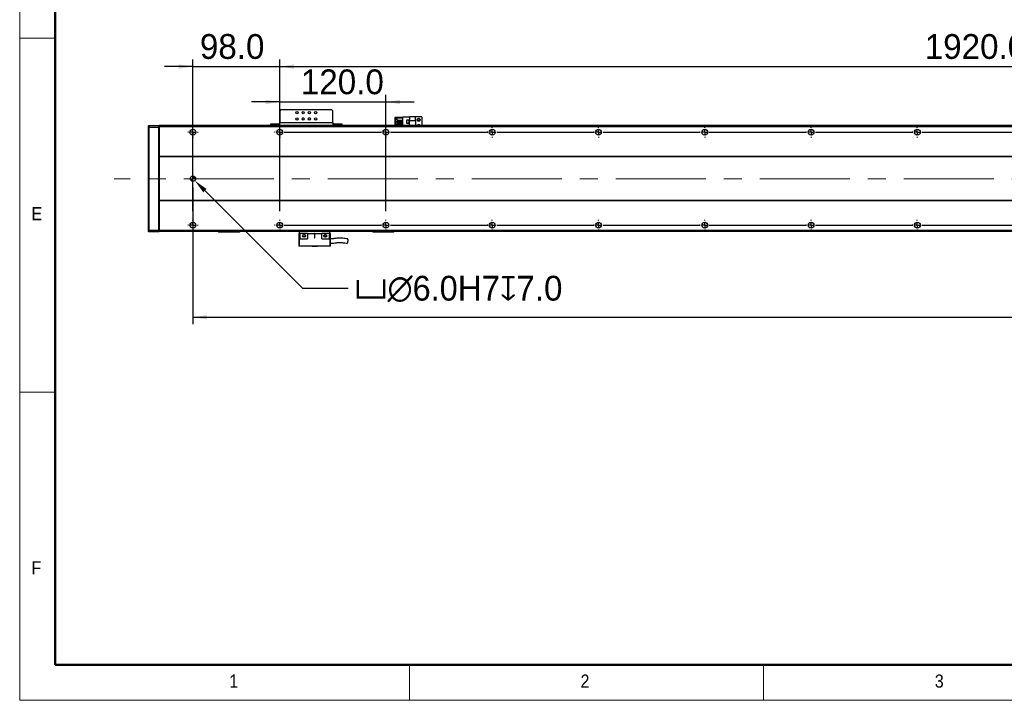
# Model space of a CAD drawing. Header units: millimetres. Extents: x 40 to 3320, y 40 to 2336.
# Tile 1 of 9: x 40 to 1152, y 40 to 809. Entities that reach past the tile are written whole.
import ezdxf

# ---------------------------------------------------------------- set-up
doc = ezdxf.new("R2010")
doc.units = ezdxf.units.MM
doc.header["$LTSCALE"] = 8
doc.header["$PDSIZE"] = -1
doc.linetypes.add('CENTERX2', pattern=[20.32, 12.7, -2.54, 2.54, -2.54])
doc.layers.add('DIMNS', color=7, linetype='Continuous')
doc.styles.add('SLDTEXTSTYLE1', font='Gothic.ttf', dxfattribs={"width": 0.913})
doc.styles.add('SLDTEXTSTYLE8', font='txt')
doc.dimstyles.new('SLDDIMSTYLE0', dxfattribs={"dimtxt": 28, "dimasz": 16, "dimexe": 0, "dimexo": 0.0625, "dimgap": 7, "dimtad": 2, "dimdec": 1, "dimrnd": 1e-09, "dimzin": 4, "dimdsep": 46, "dimtxsty": 'SLDTEXTSTYLE8', "dimsah": 1, "dimcen": 0.09, "dimadec": 0, "dimazin": 1, "dimtfac": 1, "dimtdec": 1, "dimtofl": 0, "dimtmove": 0, "dimatfit": 3, "dimfxl": 0, "dimfrac": 2, "dimtolj": 1, "dimtzin": 12, "dimarcsym": 0})
doc.dimstyles.new('SLDDIMSTYLE1', dxfattribs={"dimtxt": 28, "dimasz": 16, "dimexe": 0, "dimexo": 0.0625, "dimgap": 7, "dimtad": 2, "dimdec": 1, "dimrnd": 1e-09, "dimzin": 4, "dimdsep": 46, "dimtxsty": 'SLDTEXTSTYLE8', "dimsah": 1, "dimcen": 0.09, "dimadec": 0, "dimazin": 1, "dimtfac": 1, "dimtdec": 1, "dimtmove": 0, "dimatfit": 0, "dimfxl": 0, "dimfrac": 2, "dimtolj": 1, "dimtzin": 12, "dimarcsym": 0})
doc.dimstyles.new('SLDDIMSTYLE4', dxfattribs={"dimtxt": 28, "dimasz": 16, "dimexe": 0, "dimexo": 0.0625, "dimgap": 7, "dimtad": 0, "dimtih": 1, "dimtoh": 1, "dimdec": 1, "dimrnd": 1e-09, "dimzin": 4, "dimdsep": 46, "dimtxsty": 'SLDTEXTSTYLE8', "dimsah": 1, "dimcen": 0, "dimadec": 0, "dimazin": 1, "dimtfac": 1, "dimtdec": 1, "dimtofl": 0, "dimtmove": 0, "dimatfit": 3, "dimfxl": 0, "dimfrac": 2, "dimtolj": 1, "dimtzin": 12, "dimarcsym": 0})

# ---------------------------------------------------------------- blocks, each defined once
blk = doc.blocks.new('_D_13')
at = {"layer": 'DIMNS'}
for p, q in [((235.6, 619.2), (235.6, 464.8)), ((2351.6, 613.6), (2351.6, 464.8)), ((235.6, 472.8), (2351.6, 472.8))]:
    blk.add_line(p, q, dxfattribs=at)
for points in [[(235.6, 472.8), (251.6, 470.4), (251.6, 475.2)], [(2351.6, 472.8), (2335.6, 475.2), (2335.6, 470.4)]]:
    blk.add_solid(points, dxfattribs=at)
at = {"layer": 'DIMNS', "insert": (1252.3, 509.6), "char_height": 28, "attachment_point": 1, "style": 'SLDTEXTSTYLE8'}
blk.add_mtext('2116.0', dxfattribs=at)
blk = doc.blocks.new('_D_15')
at = {"layer": 'Defpoints', "color": 0}
for p in [(233.5, 631.5), (237.7, 627.2)]:
    blk.add_point(p, dxfattribs=at)
at = {"layer": 'DIMNS', "color": 0, "lineweight": -2}
for p, q in [((359.9, 505.1), (249, 615.9)), ((411, 505.1), (359.9, 505.1))]:
    blk.add_line(p, q, dxfattribs=at)
at = {"layer": 'DIMNS', "color": 0}
blk.add_solid([(250.9, 617.8), (247.2, 614), (237.7, 627.2)], dxfattribs=at)
at = {"layer": 'DIMNS', "color": 0, "insert": (418, 519.6), "char_height": 28, "attachment_point": 1, "style": 'SLDTEXTSTYLE8'}
blk.add_mtext('\\A1;{\\fGDT|b0|i0|c134|p2;v\\fMS PGothic|b0|i0|c128|p34;∅6.0}H7{\\fGDT|b0|i0|c134|p2;x}7.0', dxfattribs=at)
blk = doc.blocks.new('_D_18')
at = {"layer": 'DIMNS'}
for p, q in [((333.6, 692), (333.6, 764)), ((2253.6, 692), (2253.6, 764)), ((333.6, 756), (2253.6, 756))]:
    blk.add_line(p, q, dxfattribs=at)
for points in [[(333.6, 756), (349.6, 753.6), (349.6, 758.4)], [(2253.6, 756), (2237.6, 758.4), (2237.6, 753.6)]]:
    blk.add_solid(points, dxfattribs=at)
at = {"layer": 'DIMNS', "char_height": 28, "attachment_point": 1, "style": 'SLDTEXTSTYLE8'}
for s, insert in [('1920.0', (1062, 792.7)), ('=16×120.0(PITCH)', (1171.4, 792.7))]:
    blk.add_mtext(s, dxfattribs=dict(at, insert=insert))
blk = doc.blocks.new('_D_19')
at = {"layer": 'DIMNS'}
for p, q in [((235.6, 592.8), (235.6, 764)), ((333.6, 592.8), (333.6, 764)), ((235.6, 756), (203.6, 756)), ((235.6, 756), (333.6, 756)), ((333.6, 756), (365.6, 756))]:
    blk.add_line(p, q, dxfattribs=at)
for points in [[(235.6, 756), (219.6, 758.4), (219.6, 753.6)], [(333.6, 756), (349.6, 753.6), (349.6, 758.4)]]:
    blk.add_solid(points, dxfattribs=at)
at = {"layer": 'DIMNS', "insert": (243.5, 792.7), "char_height": 28, "attachment_point": 1, "style": 'SLDTEXTSTYLE8'}
blk.add_mtext('98.0', dxfattribs=at)
blk = doc.blocks.new('_D_21')
at = {"layer": 'DIMNS'}
for p, q in [((333.6, 592.8), (333.6, 724)), ((453.6, 592.8), (453.6, 724)), ((333.6, 716), (301.6, 716)), ((333.6, 716), (453.6, 716)), ((453.6, 716), (485.6, 716))]:
    blk.add_line(p, q, dxfattribs=at)
for points in [[(333.6, 716), (317.6, 718.4), (317.6, 713.6)], [(453.6, 716), (469.6, 713.6), (469.6, 718.4)]]:
    blk.add_solid(points, dxfattribs=at)
at = {"layer": 'DIMNS', "insert": (357.5, 752.8), "char_height": 28, "attachment_point": 1, "style": 'SLDTEXTSTYLE8'}
blk.add_mtext('120.0', dxfattribs=at)
blk = doc.blocks.new('SW_CENTERMARKSYMBOL_1')
at = {"layer": 'DIMNS', "color": 0}
for p, q in [((-5.08, 105), (-5.84, 105)), ((0, 105), (-2.54, 105)), ((0, 110.08), (0, 110.84)), ((0, 105), (0, 107.54)), ((0, 105), (0, 102.46)), ((0, 105), (2.54, 105)), ((5.08, 105), (5.84, 105)), ((332.92, 105), (332.16, 105)), ((338, 105), (335.46, 105)), ((338, 110.08), (338, 110.84)), ((338, 105), (338, 107.54)), ((338, 105), (338, 102.46)), ((338, 105), (340.54, 105)), ((343.08, 105), (343.84, 105)), ((0, 99.92), (0, 99.16)), ((338, 99.92), (338, 99.16)), ((-5.08, 0), (-5.84, 0)), ((0, 0), (-2.54, 0)), ((0, 5.08), (0, 5.84)), ((0, 0), (0, 2.54)), ((0, 0), (0, -2.54)), ((0, 0), (2.54, 0)), ((5.08, 0), (5.84, 0)), ((0, -5.08), (0, -5.84))]:
    blk.add_line(p, q, dxfattribs=at)
blk = doc.blocks.new('SW_CENTERMARKSYMBOL_2')
at = {"layer": 'DIMNS', "color": 0}
for p, q in [((-125.08, 0), (-125.84, 0)), ((-120, 0), (-122.54, 0)), ((-120, 0), (-122.54, 0)), ((-120, 5.08), (-120, 5.84)), ((-120, 0), (-120, 2.54)), ((-120, 0), (-120, 2.54)), ((-120, 0), (-120, -2.54)), ((-120, 0), (-117.46, 0)), ((-120, 0), (-120, -2.54)), ((-120, 0), (-117.46, 0)), ((-114.92, 0), (-114.16, 0)), ((-114.92, 0), (-5.08, 0)), ((-5.08, 0), (-5.84, 0)), ((0, 0), (-2.54, 0)), ((0, 0), (-2.54, 0)), ((0, 0), (-2.54, 0)), ((0, 5.08), (0, 5.84)), ((0, 0), (0, 2.54)), ((0, 0), (0, 2.54)), ((0, 0), (0, 2.54)), ((0, 0), (0, -2.54)), ((0, 0), (2.54, 0)), ((0, 0), (0, -2.54)), ((0, 0), (2.54, 0)), ((0, 0), (0, -2.54)), ((0, 0), (2.54, 0)), ((5.08, 0), (5.84, 0)), ((5.08, 0), (114.92, 0)), ((114.92, 0), (114.16, 0)), ((120, 0), (117.46, 0)), ((120, 0), (117.46, 0)), ((120, 0), (117.46, 0)), ((120, 0), (117.46, 0)), ((120, 5.08), (120, 5.84)), ((120, 0), (120, 2.54)), ((120, 0), (120, 2.54)), ((120, 0), (120, 2.54)), ((120, 0), (120, 2.54)), ((120, 0), (120, -2.54)), ((120, 0), (122.54, 0)), ((120, 0), (120, -2.54)), ((120, 0), (122.54, 0)), ((120, 0), (120, -2.54)), ((120, 0), (122.54, 0)), ((120, 0), (120, -2.54)), ((120, 0), (122.54, 0)), ((125.08, 0), (125.84, 0)), ((125.08, 0), (234.92, 0)), ((234.92, 0), (234.16, 0)), ((240, 0), (237.46, 0)), ((240, 0), (237.46, 0)), ((240, 0), (237.46, 0)), ((240, 0), (237.46, 0)), ((240, 0), (237.46, 0)), ((240, 5.08), (240, 5.84)), ((240, 0), (240, 2.54)), ((240, 0), (240, 2.54)), ((240, 0), (240, 2.54)), ((240, 0), (240, 2.54)), ((240, 0), (240, 2.54)), ((240, 0), (240, -2.54)), ((240, 0), (242.54, 0)), ((240, 0), (240, -2.54)), ((240, 0), (242.54, 0)), ((240, 0), (240, -2.54)), ((240, 0), (242.54, 0)), ((240, 0), (240, -2.54)), ((240, 0), (242.54, 0)), ((240, 0), (240, -2.54)), ((240, 0), (242.54, 0)), ((245.08, 0), (245.84, 0)), ((245.08, 0), (354.92, 0)), ((354.92, 0), (354.16, 0)), ((360, 0), (357.46, 0)), ((360, 0), (357.46, 0)), ((360, 0), (357.46, 0)), ((360, 0), (357.46, 0)), ((360, 0), (357.46, 0)), ((360, 0), (357.46, 0)), ((360, 5.08), (360, 5.84)), ((360, 0), (360, 2.54)), ((360, 0), (360, 2.54)), ((360, 0), (360, 2.54)), ((360, 0), (360, 2.54)), ((360, 0), (360, 2.54)), ((360, 0), (360, 2.54)), ((360, 0), (360, -2.54)), ((360, 0), (362.54, 0)), ((360, 0), (360, -2.54)), ((360, 0), (362.54, 0)), ((360, 0), (360, -2.54)), ((360, 0), (362.54, 0)), ((360, 0), (360, -2.54)), ((360, 0), (362.54, 0)), ((360, 0), (360, -2.54)), ((360, 0), (362.54, 0)), ((360, 0), (360, -2.54)), ((360, 0), (362.54, 0)), ((365.08, 0), (365.84, 0)), ((365.08, 0), (474.92, 0)), ((474.92, 0), (474.16, 0)), ((480, 0), (477.46, 0)), ((480, 0), (477.46, 0)), ((480, 0), (477.46, 0)), ((480, 0), (477.46, 0)), ((480, 0), (477.46, 0)), ((480, 0), (477.46, 0)), ((480, 0), (477.46, 0)), ((480, 5.08), (480, 5.84)), ((480, 0), (480, 2.54)), ((480, 0), (480, 2.54)), ((480, 0), (480, 2.54)), ((480, 0), (480, 2.54)), ((480, 0), (480, 2.54)), ((480, 0), (480, 2.54)), ((480, 0), (480, 2.54)), ((480, 0), (480, -2.54)), ((480, 0), (482.54, 0)), ((480, 0), (480, -2.54)), ((480, 0), (482.54, 0)), ((480, 0), (480, -2.54)), ((480, 0), (482.54, 0)), ((480, 0), (480, -2.54)), ((480, 0), (482.54, 0)), ((480, 0), (480, -2.54)), ((480, 0), (482.54, 0)), ((480, 0), (480, -2.54)), ((480, 0), (482.54, 0)), ((480, 0), (480, -2.54)), ((480, 0), (482.54, 0)), ((485.08, 0), (485.84, 0)), ((485.08, 0), (594.92, 0)), ((-120, -5.08), (-120, -5.84)), ((0, -5.08), (0, -5.84)), ((120, -5.08), (120, -5.84)), ((240, -5.08), (240, -5.84)), ((360, -5.08), (360, -5.84)), ((480, -5.08), (480, -5.84))]:
    blk.add_line(p, q, dxfattribs=at)
blk = doc.blocks.new('SW_CENTERMARKSYMBOL_3')
at = {"layer": 'DIMNS', "color": 0}
for p, q in [((-245.08, 0), (-245.84, 0)), ((-240, 0), (-242.54, 0)), ((-240, 0), (-242.54, 0)), ((-240, 5.08), (-240, 5.84)), ((-240, 0), (-240, 2.54)), ((-240, 0), (-240, 2.54)), ((-240, 0), (-240, -2.54)), ((-240, 0), (-237.46, 0)), ((-240, 0), (-240, -2.54)), ((-240, 0), (-237.46, 0)), ((-234.92, 0), (-234.16, 0)), ((-234.92, 0), (-125.08, 0)), ((-125.08, 0), (-125.84, 0)), ((-120, 0), (-122.54, 0)), ((-120, 0), (-122.54, 0)), ((-120, 0), (-122.54, 0)), ((-120, 5.08), (-120, 5.84)), ((-120, 0), (-120, 2.54)), ((-120, 0), (-120, 2.54)), ((-120, 0), (-120, 2.54)), ((-120, 0), (-120, -2.54)), ((-120, 0), (-117.46, 0)), ((-120, 0), (-120, -2.54)), ((-120, 0), (-117.46, 0)), ((-120, 0), (-120, -2.54)), ((-120, 0), (-117.46, 0)), ((-114.92, 0), (-114.16, 0)), ((-114.92, 0), (-5.08, 0)), ((-5.08, 0), (-5.84, 0)), ((0, 0), (-2.54, 0)), ((0, 0), (-2.54, 0)), ((0, 0), (-2.54, 0)), ((0, 0), (-2.54, 0)), ((0, 5.08), (0, 5.84)), ((0, 0), (0, 2.54)), ((0, 0), (0, 2.54)), ((0, 0), (0, 2.54)), ((0, 0), (0, 2.54)), ((0, 0), (0, -2.54)), ((0, 0), (2.54, 0)), ((0, 0), (0, -2.54)), ((0, 0), (2.54, 0)), ((0, 0), (0, -2.54)), ((0, 0), (2.54, 0)), ((0, 0), (0, -2.54)), ((0, 0), (2.54, 0)), ((5.08, 0), (5.84, 0)), ((5.08, 0), (114.92, 0)), ((114.92, 0), (114.16, 0)), ((120, 0), (117.46, 0)), ((120, 0), (117.46, 0)), ((120, 0), (117.46, 0)), ((120, 0), (117.46, 0)), ((120, 0), (117.46, 0)), ((120, 5.08), (120, 5.84)), ((120, 0), (120, 2.54)), ((120, 0), (120, 2.54)), ((120, 0), (120, 2.54)), ((120, 0), (120, 2.54)), ((120, 0), (120, 2.54)), ((120, 0), (120, -2.54)), ((120, 0), (122.54, 0)), ((120, 0), (120, -2.54)), ((120, 0), (122.54, 0)), ((120, 0), (120, -2.54)), ((120, 0), (122.54, 0)), ((120, 0), (120, -2.54)), ((120, 0), (122.54, 0)), ((120, 0), (120, -2.54)), ((120, 0), (122.54, 0)), ((125.08, 0), (125.84, 0)), ((125.08, 0), (234.92, 0)), ((234.92, 0), (234.16, 0)), ((240, 0), (237.46, 0)), ((240, 0), (237.46, 0)), ((240, 0), (237.46, 0)), ((240, 0), (237.46, 0)), ((240, 0), (237.46, 0)), ((240, 0), (237.46, 0)), ((240, 5.08), (240, 5.84)), ((240, 0), (240, 2.54)), ((240, 0), (240, 2.54)), ((240, 0), (240, 2.54)), ((240, 0), (240, 2.54)), ((240, 0), (240, 2.54)), ((240, 0), (240, 2.54)), ((240, 0), (240, -2.54)), ((240, 0), (242.54, 0)), ((240, 0), (240, -2.54)), ((240, 0), (242.54, 0)), ((240, 0), (240, -2.54)), ((240, 0), (242.54, 0)), ((240, 0), (240, -2.54)), ((240, 0), (242.54, 0)), ((240, 0), (240, -2.54)), ((240, 0), (242.54, 0)), ((240, 0), (240, -2.54)), ((240, 0), (242.54, 0)), ((245.08, 0), (245.84, 0)), ((245.08, 0), (354.92, 0)), ((354.92, 0), (354.16, 0)), ((360, 0), (357.46, 0)), ((360, 0), (357.46, 0)), ((360, 0), (357.46, 0)), ((360, 0), (357.46, 0)), ((360, 0), (357.46, 0)), ((360, 0), (357.46, 0)), ((360, 0), (357.46, 0)), ((360, 5.08), (360, 5.84)), ((360, 0), (360, 2.54)), ((360, 0), (360, 2.54)), ((360, 0), (360, 2.54)), ((360, 0), (360, 2.54)), ((360, 0), (360, 2.54)), ((360, 0), (360, 2.54)), ((360, 0), (360, 2.54)), ((360, 0), (360, -2.54)), ((360, 0), (362.54, 0)), ((360, 0), (360, -2.54)), ((360, 0), (362.54, 0)), ((360, 0), (360, -2.54)), ((360, 0), (362.54, 0)), ((360, 0), (360, -2.54)), ((360, 0), (362.54, 0)), ((360, 0), (360, -2.54)), ((360, 0), (362.54, 0)), ((360, 0), (360, -2.54)), ((360, 0), (362.54, 0)), ((360, 0), (360, -2.54)), ((360, 0), (362.54, 0)), ((365.08, 0), (365.84, 0)), ((365.08, 0), (474.92, 0)), ((-240, -5.08), (-240, -5.84)), ((-120, -5.08), (-120, -5.84)), ((0, -5.08), (0, -5.84)), ((120, -5.08), (120, -5.84)), ((240, -5.08), (240, -5.84)), ((360, -5.08), (360, -5.84))]:
    blk.add_line(p, q, dxfattribs=at)
blk = doc.blocks.new('SW_CENTERMARKSYMBOL_6')
at = {"layer": 'DIMNS', "color": 0}
for p, q in [((-1925.08, 0), (-1925.84, 0)), ((-1920, 0), (-1922.54, 0)), ((-1920, 5.08), (-1920, 5.84)), ((-1920, 0), (-1920, 2.54)), ((-1920, 0), (-1920, -2.54)), ((-1920, 0), (-1917.46, 0)), ((-1914.92, 0), (-1805.08, 0)), ((-1805.08, 0), (-1805.84, 0)), ((-1800, 0), (-1802.54, 0)), ((-1800, 0), (-1802.54, 0)), ((-1800, 5.08), (-1800, 5.84)), ((-1800, 0), (-1800, 2.54)), ((-1800, 0), (-1800, 2.54)), ((-1800, 0), (-1800, -2.54)), ((-1800, 0), (-1797.46, 0)), ((-1800, 0), (-1800, -2.54)), ((-1800, 0), (-1797.46, 0)), ((-1794.92, 0), (-1794.16, 0)), ((-1794.92, 0), (-1685.08, 0)), ((-1685.08, 0), (-1685.84, 0)), ((-1680, 0), (-1682.54, 0)), ((-1680, 0), (-1682.54, 0)), ((-1680, 0), (-1682.54, 0)), ((-1680, 5.08), (-1680, 5.84)), ((-1680, 0), (-1680, 2.54)), ((-1680, 0), (-1680, 2.54)), ((-1680, 0), (-1680, 2.54)), ((-1680, 0), (-1680, -2.54)), ((-1680, 0), (-1677.46, 0)), ((-1680, 0), (-1680, -2.54)), ((-1680, 0), (-1677.46, 0)), ((-1680, 0), (-1680, -2.54)), ((-1680, 0), (-1677.46, 0)), ((-1674.92, 0), (-1674.16, 0)), ((-1674.92, 0), (-1565.08, 0)), ((-1565.08, 0), (-1565.84, 0)), ((-1560, 0), (-1562.54, 0)), ((-1560, 0), (-1562.54, 0)), ((-1560, 0), (-1562.54, 0)), ((-1560, 0), (-1562.54, 0)), ((-1560, 5.08), (-1560, 5.84)), ((-1560, 0), (-1560, 2.54)), ((-1560, 0), (-1560, 2.54)), ((-1560, 0), (-1560, 2.54)), ((-1560, 0), (-1560, 2.54)), ((-1560, 0), (-1560, -2.54)), ((-1560, 0), (-1557.46, 0)), ((-1560, 0), (-1560, -2.54)), ((-1560, 0), (-1557.46, 0)), ((-1560, 0), (-1560, -2.54)), ((-1560, 0), (-1557.46, 0)), ((-1560, 0), (-1560, -2.54)), ((-1560, 0), (-1557.46, 0)), ((-1554.92, 0), (-1554.16, 0)), ((-1554.92, 0), (-1445.08, 0)), ((-1445.08, 0), (-1445.84, 0)), ((-1440, 0), (-1442.54, 0)), ((-1440, 0), (-1442.54, 0)), ((-1440, 0), (-1442.54, 0)), ((-1440, 0), (-1442.54, 0)), ((-1440, 0), (-1442.54, 0)), ((-1440, 5.08), (-1440, 5.84)), ((-1440, 0), (-1440, 2.54)), ((-1440, 0), (-1440, 2.54)), ((-1440, 0), (-1440, 2.54)), ((-1440, 0), (-1440, 2.54)), ((-1440, 0), (-1440, 2.54)), ((-1440, 0), (-1440, -2.54)), ((-1440, 0), (-1437.46, 0)), ((-1440, 0), (-1440, -2.54)), ((-1440, 0), (-1437.46, 0)), ((-1440, 0), (-1440, -2.54)), ((-1440, 0), (-1437.46, 0)), ((-1440, 0), (-1440, -2.54)), ((-1440, 0), (-1437.46, 0)), ((-1440, 0), (-1440, -2.54)), ((-1440, 0), (-1437.46, 0)), ((-1434.92, 0), (-1434.16, 0)), ((-1434.92, 0), (-1325.08, 0)), ((-1325.08, 0), (-1325.84, 0)), ((-1320, 0), (-1322.54, 0)), ((-1320, 0), (-1322.54, 0)), ((-1320, 0), (-1322.54, 0)), ((-1320, 0), (-1322.54, 0)), ((-1320, 0), (-1322.54, 0)), ((-1320, 0), (-1322.54, 0)), ((-1320, 5.08), (-1320, 5.84)), ((-1320, 0), (-1320, 2.54)), ((-1320, 0), (-1320, 2.54)), ((-1320, 0), (-1320, 2.54)), ((-1320, 0), (-1320, 2.54)), ((-1320, 0), (-1320, 2.54)), ((-1320, 0), (-1320, 2.54)), ((-1320, 0), (-1320, -2.54)), ((-1320, 0), (-1317.46, 0)), ((-1320, 0), (-1320, -2.54)), ((-1320, 0), (-1317.46, 0)), ((-1320, 0), (-1320, -2.54)), ((-1320, 0), (-1317.46, 0)), ((-1320, 0), (-1320, -2.54)), ((-1320, 0), (-1317.46, 0)), ((-1320, 0), (-1320, -2.54)), ((-1320, 0), (-1317.46, 0)), ((-1320, 0), (-1320, -2.54)), ((-1320, 0), (-1317.46, 0)), ((-1314.92, 0), (-1314.16, 0)), ((-1314.92, 0), (-1205.08, 0)), ((-1205.08, 0), (-1205.84, 0)), ((-1200, 0), (-1202.54, 0)), ((-1200, 0), (-1202.54, 0)), ((-1200, 0), (-1202.54, 0)), ((-1200, 0), (-1202.54, 0)), ((-1200, 0), (-1202.54, 0)), ((-1200, 0), (-1202.54, 0)), ((-1200, 0), (-1202.54, 0)), ((-1200, 5.08), (-1200, 5.84)), ((-1200, 0), (-1200, 2.54)), ((-1200, 0), (-1200, 2.54)), ((-1200, 0), (-1200, 2.54)), ((-1200, 0), (-1200, 2.54)), ((-1200, 0), (-1200, 2.54)), ((-1200, 0), (-1200, 2.54)), ((-1200, 0), (-1200, 2.54)), ((-1200, 0), (-1200, -2.54)), ((-1200, 0), (-1197.46, 0)), ((-1200, 0), (-1200, -2.54)), ((-1200, 0), (-1197.46, 0)), ((-1200, 0), (-1200, -2.54)), ((-1200, 0), (-1197.46, 0)), ((-1200, 0), (-1200, -2.54)), ((-1200, 0), (-1197.46, 0)), ((-1200, 0), (-1200, -2.54)), ((-1200, 0), (-1197.46, 0)), ((-1200, 0), (-1200, -2.54)), ((-1200, 0), (-1197.46, 0)), ((-1200, 0), (-1200, -2.54)), ((-1200, 0), (-1197.46, 0)), ((-1194.92, 0), (-1194.16, 0)), ((-1194.92, 0), (-1085.08, 0)), ((-1920, -5.08), (-1920, -5.84)), ((-1800, -5.08), (-1800, -5.84)), ((-1680, -5.08), (-1680, -5.84)), ((-1560, -5.08), (-1560, -5.84)), ((-1440, -5.08), (-1440, -5.84)), ((-1320, -5.08), (-1320, -5.84)), ((-1200, -5.08), (-1200, -5.84))]:
    blk.add_line(p, q, dxfattribs=at)
blk = doc.blocks.new('SW_CENTERMARKSYMBOL_7')
at = {"layer": 'DIMNS', "color": 0}
for p, q in [((-1925.08, 0), (-1925.84, 0)), ((-1920, 0), (-1922.54, 0)), ((-1920, 5.08), (-1920, 5.84)), ((-1920, 0), (-1920, 2.54)), ((-1920, 0), (-1920, -2.54)), ((-1920, 0), (-1917.46, 0)), ((-1914.92, 0), (-1805.08, 0)), ((-1805.08, 0), (-1805.84, 0)), ((-1800, 0), (-1802.54, 0)), ((-1800, 0), (-1802.54, 0)), ((-1800, 5.08), (-1800, 5.84)), ((-1800, 0), (-1800, 2.54)), ((-1800, 0), (-1800, 2.54)), ((-1800, 0), (-1800, -2.54)), ((-1800, 0), (-1797.46, 0)), ((-1800, 0), (-1800, -2.54)), ((-1800, 0), (-1797.46, 0)), ((-1794.92, 0), (-1794.16, 0)), ((-1794.92, 0), (-1685.08, 0)), ((-1685.08, 0), (-1685.84, 0)), ((-1680, 0), (-1682.54, 0)), ((-1680, 0), (-1682.54, 0)), ((-1680, 0), (-1682.54, 0)), ((-1680, 5.08), (-1680, 5.84)), ((-1680, 0), (-1680, 2.54)), ((-1680, 0), (-1680, 2.54)), ((-1680, 0), (-1680, 2.54)), ((-1680, 0), (-1680, -2.54)), ((-1680, 0), (-1677.46, 0)), ((-1680, 0), (-1680, -2.54)), ((-1680, 0), (-1677.46, 0)), ((-1680, 0), (-1680, -2.54)), ((-1680, 0), (-1677.46, 0)), ((-1674.92, 0), (-1674.16, 0)), ((-1674.92, 0), (-1565.08, 0)), ((-1565.08, 0), (-1565.84, 0)), ((-1560, 0), (-1562.54, 0)), ((-1560, 0), (-1562.54, 0)), ((-1560, 0), (-1562.54, 0)), ((-1560, 0), (-1562.54, 0)), ((-1560, 5.08), (-1560, 5.84)), ((-1560, 0), (-1560, 2.54)), ((-1560, 0), (-1560, 2.54)), ((-1560, 0), (-1560, 2.54)), ((-1560, 0), (-1560, 2.54)), ((-1560, 0), (-1560, -2.54)), ((-1560, 0), (-1557.46, 0)), ((-1560, 0), (-1560, -2.54)), ((-1560, 0), (-1557.46, 0)), ((-1560, 0), (-1560, -2.54)), ((-1560, 0), (-1557.46, 0)), ((-1560, 0), (-1560, -2.54)), ((-1560, 0), (-1557.46, 0)), ((-1554.92, 0), (-1554.16, 0)), ((-1554.92, 0), (-1445.08, 0)), ((-1445.08, 0), (-1445.84, 0)), ((-1440, 0), (-1442.54, 0)), ((-1440, 0), (-1442.54, 0)), ((-1440, 0), (-1442.54, 0)), ((-1440, 0), (-1442.54, 0)), ((-1440, 0), (-1442.54, 0)), ((-1440, 5.08), (-1440, 5.84)), ((-1440, 0), (-1440, 2.54)), ((-1440, 0), (-1440, 2.54)), ((-1440, 0), (-1440, 2.54)), ((-1440, 0), (-1440, 2.54)), ((-1440, 0), (-1440, 2.54)), ((-1440, 0), (-1440, -2.54)), ((-1440, 0), (-1437.46, 0)), ((-1440, 0), (-1440, -2.54)), ((-1440, 0), (-1437.46, 0)), ((-1440, 0), (-1440, -2.54)), ((-1440, 0), (-1437.46, 0)), ((-1440, 0), (-1440, -2.54)), ((-1440, 0), (-1437.46, 0)), ((-1440, 0), (-1440, -2.54)), ((-1440, 0), (-1437.46, 0)), ((-1434.92, 0), (-1434.16, 0)), ((-1434.92, 0), (-1325.08, 0)), ((-1325.08, 0), (-1325.84, 0)), ((-1320, 0), (-1322.54, 0)), ((-1320, 0), (-1322.54, 0)), ((-1320, 0), (-1322.54, 0)), ((-1320, 0), (-1322.54, 0)), ((-1320, 0), (-1322.54, 0)), ((-1320, 0), (-1322.54, 0)), ((-1320, 5.08), (-1320, 5.84)), ((-1320, 0), (-1320, 2.54)), ((-1320, 0), (-1320, 2.54)), ((-1320, 0), (-1320, 2.54)), ((-1320, 0), (-1320, 2.54)), ((-1320, 0), (-1320, 2.54)), ((-1320, 0), (-1320, 2.54)), ((-1320, 0), (-1320, -2.54)), ((-1320, 0), (-1317.46, 0)), ((-1320, 0), (-1320, -2.54)), ((-1320, 0), (-1317.46, 0)), ((-1320, 0), (-1320, -2.54)), ((-1320, 0), (-1317.46, 0)), ((-1320, 0), (-1320, -2.54)), ((-1320, 0), (-1317.46, 0)), ((-1320, 0), (-1320, -2.54)), ((-1320, 0), (-1317.46, 0)), ((-1320, 0), (-1320, -2.54)), ((-1320, 0), (-1317.46, 0)), ((-1314.92, 0), (-1314.16, 0)), ((-1314.92, 0), (-1205.08, 0)), ((-1205.08, 0), (-1205.84, 0)), ((-1200, 0), (-1202.54, 0)), ((-1200, 0), (-1202.54, 0)), ((-1200, 0), (-1202.54, 0)), ((-1200, 0), (-1202.54, 0)), ((-1200, 0), (-1202.54, 0)), ((-1200, 0), (-1202.54, 0)), ((-1200, 0), (-1202.54, 0)), ((-1200, 5.08), (-1200, 5.84)), ((-1200, 0), (-1200, 2.54)), ((-1200, 0), (-1200, 2.54)), ((-1200, 0), (-1200, 2.54)), ((-1200, 0), (-1200, 2.54)), ((-1200, 0), (-1200, 2.54)), ((-1200, 0), (-1200, 2.54)), ((-1200, 0), (-1200, 2.54)), ((-1200, 0), (-1200, -2.54)), ((-1200, 0), (-1197.46, 0)), ((-1200, 0), (-1200, -2.54)), ((-1200, 0), (-1197.46, 0)), ((-1200, 0), (-1200, -2.54)), ((-1200, 0), (-1197.46, 0)), ((-1200, 0), (-1200, -2.54)), ((-1200, 0), (-1197.46, 0)), ((-1200, 0), (-1200, -2.54)), ((-1200, 0), (-1197.46, 0)), ((-1200, 0), (-1200, -2.54)), ((-1200, 0), (-1197.46, 0)), ((-1200, 0), (-1200, -2.54)), ((-1200, 0), (-1197.46, 0)), ((-1194.92, 0), (-1194.16, 0)), ((-1194.92, 0), (-1085.08, 0)), ((-1920, -5.08), (-1920, -5.84)), ((-1800, -5.08), (-1800, -5.84)), ((-1680, -5.08), (-1680, -5.84)), ((-1560, -5.08), (-1560, -5.84)), ((-1440, -5.08), (-1440, -5.84)), ((-1320, -5.08), (-1320, -5.84)), ((-1200, -5.08), (-1200, -5.84))]:
    blk.add_line(p, q, dxfattribs=at)
blk = doc.blocks.new('SW_DOWELSYMBOL_0')
at = {"linetype": 'Continuous', "lineweight": 18}
h = blk.add_hatch(color=0, dxfattribs=at)
edge = h.paths.add_edge_path(flags=0)
edge.add_arc((0, 0), 3, 180, 270)
edge.add_line((0, -3), (0, 0))
edge.add_line((0, 0), (-3, 0))
h = blk.add_hatch(color=0, dxfattribs=at)
edge = h.paths.add_edge_path(flags=0)
edge.add_arc((0, 0), 3, 0, 90)
edge.add_line((0, 3), (0, 0))
edge.add_line((0, 0), (3, 0))
at = {"layer": 'DIMNS', "color": 0}
blk.add_circle((0, 0), 3, dxfattribs=at)

msp = doc.modelspace()

# ---------------------------------------------------------------- linework, layer by layer
at = {"color": 7, "linetype": 'Continuous', "lineweight": 18}
for p, q in [((40, 2336), (40, 40)), ((80, 2296), (80, 80)), ((40, 788), (80, 788)), ((80, 388), (40, 388)), ((80, 80), (3280, 80)), ((480, 40), (480, 80)), ((880, 80), (880, 40)), ((984, 80), (3280, 80)), ((40, 40), (3320, 40))]:
    msp.add_line(p, q, dxfattribs=at)
at = {"color": 7, "linetype": 'Continuous', "lineweight": 50}
for p, q in [((80, 2296), (80, 80)), ((80, 80), (3280, 80))]:
    msp.add_line(p, q, dxfattribs=at)
at = {"color": 7, "linetype": 'Continuous', "lineweight": 25}
for p, q in [((334.6, 707.15), (333.6, 706.15)), ((333.6, 706.15), (333.6, 692.35)), ((392.6, 707.15), (334.6, 707.15)), ((393.6, 706.15), (392.6, 707.15)), ((393.6, 692.35), (393.6, 706.15)), ((185.6, 689.05), (185.9, 689.35)), ((185.9, 689.35), (185.9, 687.35)), ((185.9, 689.35), (197.3, 689.35)), ((197.3, 687.35), (197.3, 689.35)), ((197.6, 689.05), (197.3, 689.35)), ((2389.6, 689.35), (197.6, 689.35)), ((197.6, 689.35), (197.6, 689.05)), ((323.6, 689.35), (323.6, 691.35)), ((323.6, 691.35), (324.6, 691.35)), ((324.6, 691.35), (324.6, 689.35)), ((324.6, 691.35), (332.6, 691.35)), ((332.6, 691.35), (332.6, 689.35)), ((333.6, 691.35), (332.6, 691.35)), ((393.6, 692.35), (333.6, 692.35)), ((333.6, 689.35), (333.6, 692.35)), ((393.6, 692.35), (393.6, 689.35)), ((394.6, 691.35), (393.6, 691.35)), ((394.6, 691.35), (394.6, 689.35)), ((394.6, 691.35), (402.6, 691.35)), ((402.6, 689.35), (402.6, 691.35)), ((402.6, 691.35), (403.6, 691.35)), ((403.6, 691.35), (403.6, 689.35)), ((464.4, 698.85), (464.1, 698.55)), ((464.4, 698.55), (464.1, 698.55)), ((464.1, 689.35), (464.1, 698.55)), ((464.4, 698.85), (464.53, 698.85)), ((464.53, 698.85), (464.4, 698.55)), ((468.8, 698.55), (464.4, 698.55)), ((464.4, 698.55), (464.4, 689.35)), ((464.53, 698.85), (468.8, 698.85)), ((466.4, 695.41), (466.4, 697.91)), ((466.4, 697.91), (472.6, 697.91)), ((466.4, 695.41), (472.6, 695.41)), ((466.4, 692.87), (466.4, 694.37)), ((466.4, 694.37), (472.6, 694.37)), ((466.4, 692.87), (472.6, 692.87)), ((466.4, 691.83), (472.6, 691.83)), ((466.4, 690.33), (466.4, 691.83)), ((466.4, 690.33), (472.6, 690.33)), ((468.8, 698.85), (472.6, 698.85)), ((468.8, 697.91), (468.8, 698.85)), ((468.8, 694.37), (468.8, 695.41)), ((468.8, 691.83), (468.8, 692.87)), ((468.8, 689.35), (468.8, 690.33)), ((472.6, 689.35), (472.6, 699.15)), ((472.6, 699.15), (480.15, 699.15)), ((479.9, 695.45), (476.7, 695.45)), ((476.7, 695.45), (476.7, 692.25)), ((476.7, 692.25), (479.9, 692.25)), ((479.8, 695.35), (476.8, 695.35)), ((476.8, 695.35), (476.8, 692.35)), ((476.8, 692.35), (479.8, 692.35)), ((479.8, 692.35), (479.8, 695.35)), ((479.9, 692.25), (479.9, 695.45)), ((487.1, 699.15), (480.15, 699.15)), ((480.15, 699.15), (480.15, 694.85)), ((487.1, 694.85), (480.15, 694.85)), ((480.15, 689.85), (480.15, 694.85)), ((480.15, 689.85), (487.1, 689.85)), ((480.15, 689.85), (480.15, 689.35)), ((487.1, 694.85), (487.1, 699.15)), ((494.1, 699.15), (487.1, 699.15)), ((487.1, 694.85), (487.1, 689.85)), ((487.1, 689.35), (487.1, 689.85)), ((494.1, 699.15), (494.1, 689.35)), ((185.6, 687.22), (185.6, 689.05)), ((185.6, 687.22), (185.9, 687.35)), ((185.6, 571.47), (185.6, 687.22)), ((185.9, 687.35), (185.9, 571.35)), ((197.3, 687.35), (185.9, 687.35)), ((197.3, 571.35), (197.3, 687.35)), ((197.6, 687.22), (197.3, 687.35)), ((197.6, 689.05), (197.6, 688.85)), ((2389.6, 688.85), (197.6, 688.85)), ((197.6, 688.85), (197.6, 687.85)), ((2389.6, 687.85), (197.6, 687.85)), ((197.6, 687.85), (197.6, 654.35)), ((2389.6, 654.35), (197.6, 654.35)), ((197.6, 654.35), (197.6, 653.85)), ((2389.6, 653.85), (197.6, 653.85)), ((197.6, 653.85), (197.6, 604.85)), ((2389.6, 604.85), (197.6, 604.85)), ((197.6, 604.85), (197.6, 604.35)), ((2389.6, 604.35), (197.6, 604.35)), ((197.6, 604.35), (197.6, 570.85)), ((185.6, 569.65), (185.6, 571.47)), ((185.6, 571.47), (185.9, 571.35)), ((185.6, 569.65), (185.9, 569.35)), ((185.9, 571.35), (185.9, 569.35)), ((185.9, 571.35), (197.3, 571.35)), ((197.3, 569.35), (185.9, 569.35)), ((197.6, 571.47), (197.3, 571.35)), ((197.3, 569.35), (197.3, 571.35)), ((197.6, 569.65), (197.3, 569.35)), ((2389.6, 570.85), (197.6, 570.85)), ((197.6, 570.85), (197.6, 569.85)), ((197.6, 569.85), (197.6, 569.65)), ((2389.6, 569.85), (197.6, 569.85)), ((264.6, 569.14), (264.6, 569.85)), ((264.6, 569.14), (264.9, 568.84)), ((264.6, 569.14), (265.6, 569.14)), ((265.73, 568.84), (264.9, 568.84)), ((265.6, 569.85), (265.6, 569.14)), ((265.73, 568.84), (265.6, 569.14)), ((265.6, 569.14), (287.6, 569.14)), ((287.48, 568.84), (265.73, 568.84)), ((287.48, 568.84), (287.6, 569.14)), ((288.3, 568.84), (287.48, 568.84)), ((287.6, 569.14), (287.6, 569.85)), ((287.6, 569.14), (288.6, 569.14)), ((288.3, 568.84), (288.6, 569.14)), ((288.6, 569.85), (288.6, 569.14)), ((303.6, 569.85), (303.6, 569.75)), ((2283.6, 569.75), (303.6, 569.75)), ((303.6, 569.55), (303.6, 569.75)), ((2283.6, 569.55), (303.6, 569.55)), ((355.1, 567.45), (355.1, 553.05)), ((356.3, 567.45), (355.1, 567.45)), ((356.1, 567.45), (356.1, 569.55)), ((356.3, 567.45), (356.3, 561.45)), ((365.1, 567.45), (356.3, 567.45)), ((365.1, 567.45), (365.1, 561.45)), ((365.1, 567.45), (372.85, 567.45)), ((373.35, 567.45), (372.85, 567.45)), ((372.85, 567.45), (372.85, 562.7)), ((373.35, 567.45), (381.1, 567.45)), ((373.35, 562.7), (373.35, 567.45)), ((381.1, 561.45), (381.1, 567.45)), ((389.9, 567.45), (381.1, 567.45)), ((389.9, 561.45), (389.9, 567.45)), ((391.1, 567.45), (389.9, 567.45)), ((390.1, 567.45), (390.1, 569.55)), ((391.1, 553.05), (391.1, 567.45)), ((438.6, 569.15), (438.6, 569.55)), ((438.6, 569.15), (438.9, 568.85)), ((438.6, 569.15), (439.6, 569.15)), ((439.73, 568.85), (438.9, 568.85)), ((439.6, 569.55), (439.6, 569.15)), ((439.73, 568.85), (439.6, 569.15)), ((439.6, 569.15), (461.6, 569.15)), ((461.48, 568.85), (439.73, 568.85)), ((461.48, 568.85), (461.6, 569.15)), ((462.3, 568.85), (461.48, 568.85)), ((461.6, 569.15), (461.6, 569.55)), ((461.6, 569.15), (462.6, 569.15)), ((462.3, 568.85), (462.6, 569.15)), ((462.6, 569.55), (462.6, 569.15)), ((356.3, 561.45), (356.1, 561.45)), ((356.1, 553.05), (356.1, 561.45)), ((356.3, 561.45), (365.1, 561.45)), ((381.1, 561.45), (389.9, 561.45)), ((384.48, 565.9), (384.68, 566.02)), ((384.48, 565.9), (384.65, 566)), ((386.11, 565.5), (386.24, 565.09)), ((390.1, 561.45), (389.9, 561.45)), ((390.1, 561.45), (390.1, 553.05)), ((356.1, 553.05), (355.1, 553.05)), ((390.1, 553.05), (356.1, 553.05)), ((370.1, 553.05), (370.1, 552.85)), ((370.79, 552.85), (370.1, 552.85)), ((376.1, 552.85), (370.79, 552.85)), ((376.1, 552.85), (376.1, 553.05)), ((391.1, 553.05), (390.1, 553.05))]:
    msp.add_line(p, q, dxfattribs=at)
at = {"color": 8, "linetype": 'Continuous', "lineweight": 25}
for p, q in [((360.85, 697.85), (359.35, 697.85)), ((367.85, 697.85), (366.35, 697.85))]:
    msp.add_line(p, q, dxfattribs=at)
at = {"color": 7, "linetype": 'Continuous', "lineweight": 25}
for centre, radius in [((353.1, 703.85), 1.25), ((360.1, 703.85), 1.25), ((367.1, 703.85), 1.25), ((374.1, 703.85), 1.25), ((353.1, 696.85), 1.25), ((360.1, 696.85), 1.25), ((367.1, 696.85), 1.25), ((374.1, 696.85), 1.25), ((490.6, 695.85), 1.75), ((490.6, 695.85), 1.25), ((235.6, 681.85), 3.3), ((333.6, 681.85), 3.3), ((453.6, 681.85), 3.3), ((573.6, 681.85), 3.3), ((693.6, 681.85), 3.3), ((813.6, 681.85), 3.3), ((933.6, 681.85), 3.3), ((1053.6, 681.85), 3.3), ((235.6, 629.35), 3), ((235.6, 576.85), 3.3), ((333.6, 576.85), 3.3), ((453.6, 576.85), 3.3), ((573.6, 576.85), 3.3), ((693.6, 576.85), 3.3), ((813.6, 576.85), 3.3), ((933.6, 576.85), 3.3), ((1053.6, 576.85), 3.3), ((361.1, 564.95), 1.6), ((385.1, 564.95), 1.6)]:
    msp.add_circle(centre, radius, dxfattribs=at)
for centre, radius, start, end in [((490.6, 688.85), 1.75, 16.60155, 163.39845), ((490.6, 688.85), 1.25, 23.57818, 156.42182), ((373.1, 562.7), 0.25, 180, 0)]:
    msp.add_arc(centre, radius, start, end, dxfattribs=at)
for points, knots in [([(362.24, 565.09), (362.26, 564.97), (362.3, 564.71), (362.19, 564.32), (361.97, 563.97), (361.64, 563.71), (361.22, 563.55), (360.76, 563.55), (360.33, 563.68), (360.09, 563.86), (359.99, 563.95)], [0, 0, 0, 0, 0.1147383, 0.2305913, 0.3509302, 0.4758294, 0.6054563, 0.7394041, 0.8775486, 1, 1, 1, 1]), ([(361.08, 566.25), (361.23, 566.22), (361.51, 566.17), (361.86, 565.91), (362.04, 565.66), (362.1, 565.52), (362.11, 565.5)], [0, 0, 0, 0, 0.322314, 0.6432049, 0.9518431, 1, 1, 1, 1]), ([(385.1, 566.1), (384.99, 566.09), (384.75, 566.07), (384.44, 565.91), (384.18, 565.67), (384.01, 565.36), (383.94, 565.02), (383.97, 564.67), (384.1, 564.34), (384.33, 564.07), (384.63, 563.88), (384.97, 563.79), (385.32, 563.8), (385.65, 563.92), (385.93, 564.13), (386.14, 564.41), (386.26, 564.75), (386.25, 564.98), (386.24, 565.09)], [0, 0, 0, 0, 0.0624977, 0.1249977, 0.1874971, 0.2499975, 0.3124965, 0.3749961, 0.437497, 0.4999958, 0.5624974, 0.6249935, 0.6874945, 0.749999, 0.8124965, 0.8749973, 0.9374985, 1, 1, 1, 1]), ([(386.24, 565.09), (386.26, 564.97), (386.3, 564.71), (386.19, 564.32), (385.97, 563.97), (385.64, 563.71), (385.22, 563.55), (384.76, 563.55), (384.33, 563.68), (384.09, 563.86), (383.99, 563.95)], [0, 0, 0, 0, 0.11473837, 0.23059298, 0.35092638, 0.47582492, 0.60545114, 0.73939824, 0.87754195, 1, 1, 1, 1]), ([(384.48, 565.9), (384.54, 565.95), (384.61, 566.01), (384.69, 566.02), (384.7, 566.02)], [0, 0, 0, 0, 0.9629327, 1, 1, 1, 1]), ([(385.08, 566.25), (385.23, 566.22), (385.51, 566.17), (385.86, 565.91), (386.04, 565.66), (386.1, 565.52), (386.11, 565.5)], [0, 0, 0, 0, 0.3223122, 0.6432198, 0.9518434, 1, 1, 1, 1]), ([(410.41, 561.24), (409.44, 561.39), (407.63, 561.68), (405.16, 562.07), (403.11, 562.24), (401.25, 562.28), (399.22, 562.19), (397.39, 561.99), (395.88, 561.77), (394.87, 561.62), (393.83, 561.47), (392.76, 561.35), (391.84, 561.27), (391.3, 561.3), (391.1, 561.32)], [0, 0, 0, 0, 0.155774, 0.2907859, 0.3967682, 0.4749902, 0.5735898, 0.7047464, 0.7546895, 0.8070875, 0.8612087, 0.9159541, 0.9704054, 1, 1, 1, 1]), ([(391.1, 556.33), (391.34, 556.32), (392.05, 556.3), (393.2, 556.39), (394.88, 556.58), (396.58, 556.85), (398.26, 557.08), (399.71, 557.22), (401.39, 557.31), (403.3, 557.25), (405.34, 557.02), (407.45, 556.66), (409, 556.43), (409.84, 556.3)], [0, 0, 0, 0, 0.0368682, 0.1125397, 0.1785183, 0.3028051, 0.3842704, 0.4445292, 0.5302865, 0.6473384, 0.744746, 0.8603545, 1, 1, 1, 1]), ([(409.85, 556.34), (409.88, 556.33), (409.98, 556.29), (410.17, 556.55), (410.39, 557.05), (410.58, 557.75), (410.72, 558.56), (410.79, 559.4), (410.8, 560.18), (410.73, 560.79), (410.59, 561.18), (410.47, 561.21), (410.41, 561.22)], [0, 0, 0, 0, 0.0574058, 0.1630259, 0.2664663, 0.3699775, 0.4747883, 0.5815852, 0.6902322, 0.7997764, 0.908818, 1, 1, 1, 1])]:
    msp.add_open_spline(points, degree=3, knots=knots, dxfattribs=at)
at = {"layer": 'DIMNS', "linetype": 'CENTERX2', "lineweight": 18}
msp.add_line((2440.4, 629.35), (146.8, 629.35), dxfattribs=at)

# ---------------------------------------------------------------- block references
at = {"layer": 'DIMNS'}
for name, p in [('SW_CENTERMARKSYMBOL_1', (235.6, 576.85)), ('SW_CENTERMARKSYMBOL_6', (2253.6, 681.85)), ('SW_CENTERMARKSYMBOL_3', (693.6, 681.85)), ('SW_DOWELSYMBOL_0', (235.6, 629.35)), ('SW_CENTERMARKSYMBOL_7', (2253.6, 576.85)), ('SW_CENTERMARKSYMBOL_2', (573.6, 576.85))]:
    msp.add_blockref(name, p, dxfattribs=at)

# ---------------------------------------------------------------- texts
at = {"color": 7, "linetype": 'Continuous', "lineweight": 0, "char_height": 14.82, "attachment_point": 1, "style": 'SLDTEXTSTYLE1'}
for s, insert in [('E', (53.33, 597.17)), ('F', (53.33, 197.17)), ('1', (276.67, 69.17)), ('2', (673.33, 69.17)), ('3', (1073.33, 69.17))]:
    msp.add_mtext(s, dxfattribs=dict(at, insert=insert))

# ---------------------------------------------------------------- dimensions: what is measured, and where the dimension line sits
at = {"layer": 'DIMNS'}
for base, p1, p2, dimstyle, picture, middle in [((333.6, 756), (235.6, 582.69), (333.6, 582.69), 'SLDDIMSTYLE1', '_D_19', (277.99, 756)), ((453.6, 716.05), (333.6, 582.69), (453.6, 582.69), 'SLDDIMSTYLE1', '_D_21', (402.15, 716.05)), ((2351.6, 472.85), (235.6, 629.35), (2351.6, 623.81), 'SLDDIMSTYLE0', '_D_13', (1306.98, 472.85))]:
    dim = msp.add_linear_dim(base=base, p1=p1, p2=p2, dimstyle=dimstyle, dxfattribs=at)
    dim.commit()
    dim.dimension.update_dxf_attribs({"geometry": picture, "text_midpoint": middle, "dimtype": 160})
dim = msp.add_linear_dim(base=(2253.6, 756), p1=(333.6, 681.85), p2=(2253.6, 681.85), text='<>=16×120.0(PITCH)', dimstyle='SLDDIMSTYLE0', dxfattribs=at)
dim.commit()
dim.dimension.update_dxf_attribs({"geometry": '_D_18', "text_midpoint": (1269.02, 756), "dimtype": 160})
dim = msp.add_diameter_dim_2p(p1=(233.48, 631.47), p2=(237.72, 627.23), text='{\\fGDT|b0|i0|c134|p2;v\\fMS PGothic|b0|i0|c128|p34;<>}H7{\\fGDT|b0|i0|c134|p2;x}7.0', dimstyle='SLDDIMSTYLE4', dxfattribs=at)
dim.commit()
dim.dimension.update_dxf_attribs({"geometry": '_D_15', "text_midpoint": (550.01, 505.08), "dimtype": 163})

doc.saveas('drawing.dxf')
